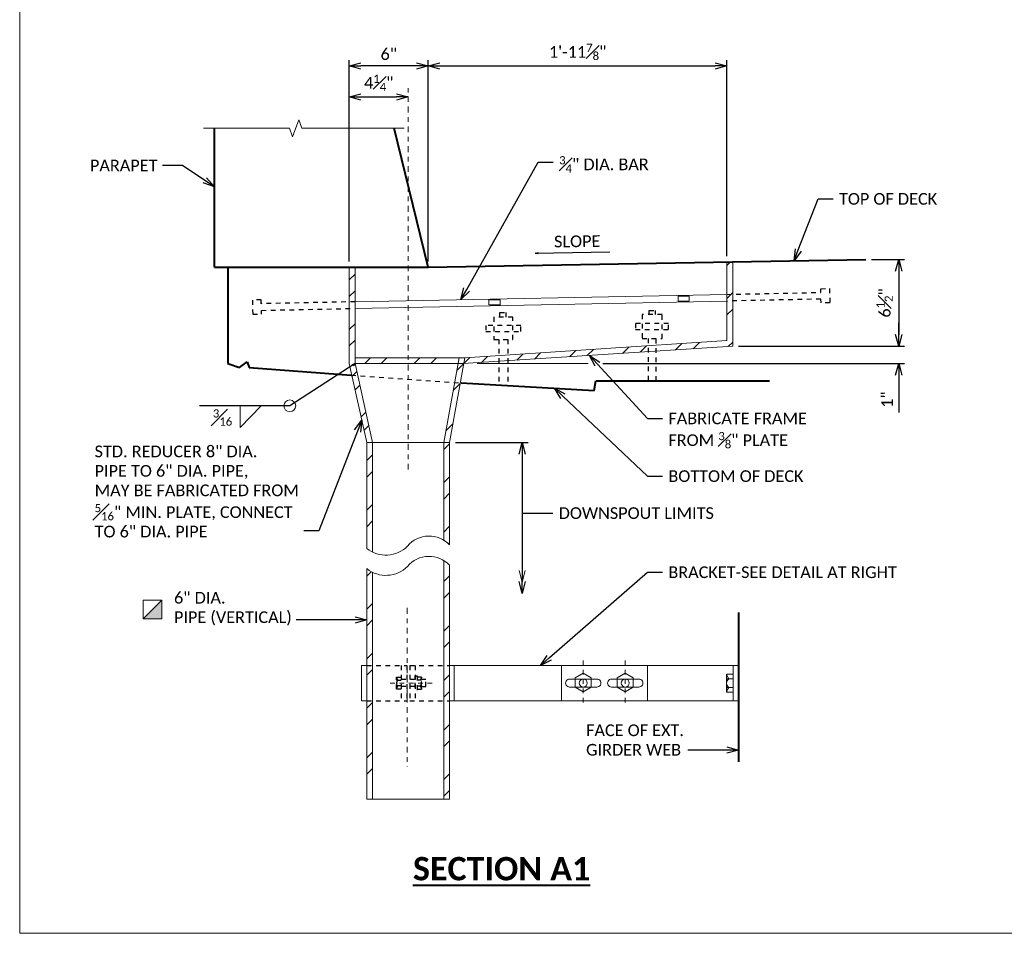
# Model space of a CAD drawing. Extents: x 12298 to 12598, y 12585 to 12752.
# Tile 1 of 6: x 12523 to 12545, y 12588 to 12607. Entities that reach past the tile are written whole.
import ezdxf
from ezdxf import colors
from ezdxf.entities.mleader import LeaderData, LeaderLine
from ezdxf.math import Vec2, Vec3

# ---------------------------------------------------------------- set-up
doc = ezdxf.new("R2010")
doc.units = 0
doc.header["$MEASUREMENT"] = 0
doc.linetypes.add('Wisdot2', pattern=[0.125, 0.0625, -0.0625])
doc.linetypes.add('Wisdot4', pattern=[0.28125, 0.125, -0.0625, 0.03125, -0.0625])
for name, color, linetype, lineweight in [('B_ANNO_BREAK', 7, 'Continuous', 18), ('B_ANNO_DIM', 7, 'Continuous', 18), ('B_ANNO_SYMB', 7, 'Continuous', 18), ('B_ANNO_TEXT', 7, 'Continuous', 18), ('B_ANNO_TEXT_TITLE', 7, 'Continuous', 40), ('B_CNTR', 1, 'Wisdot4', 18), ('B_CONC_DECK', 1, 'Continuous', 40), ('B_CONC_GIRD', 50, 'Continuous', 40), ('B_CONC_PPT', 12, 'Continuous', 40), ('B_DETAIL_HIDDEN', 7, 'Wisdot2', 25), ('B_STEEL', 92, 'Continuous', 18), ('B_STEEL_BOLT', 3, 'Continuous', 18)]:
    doc.layers.add(name, color=color, linetype=linetype, lineweight=lineweight)
doc.layers.add('B_ANNO_NOPLOT', color=47, linetype='Continuous', lineweight=18, plot=False)
doc.styles.add('Annotative', font='calibri.ttf', dxfattribs={"height": 0.0625})
doc.styles.get("Standard").update_dxf_attribs({"font": 'calibri.ttf'})
doc.styles.add('Title', font='calibrib.ttf', dxfattribs={"height": 0.125})
doc.dimstyles.new('Annotative', dxfattribs={"dimscale": 0, "dimtxt": 0.0625, "dimasz": 0.0625, "dimexe": 0.03125, "dimexo": 0.03125, "dimgap": 0.03125, "dimtad": 1, "dimdec": 3, "dimzin": 3, "dimdsep": 46, "dimlunit": 4, "dimtxsty": 'Standard', "dimblk": 'OPEN30', "dimcen": 0.03125, "dimaunit": 1, "dimadec": 0, "dimazin": 3, "dimtfac": 0.75, "dimtdec": 3, "dimtofl": 0, "dimtmove": 0, "dimatfit": 3, "dimldrblk": 'OPEN30', "dimfxl": 1, "dimtfill": 1, "dimfrac": 1, "dimtolj": 1, "dimtzin": 0, "dimarcsym": 0})

# ---------------------------------------------------------------- blocks, each defined once
blk = doc.blocks.new('NUT')
at = {"layer": 'B_STEEL_BOLT'}
for p, q in [((-0.172, 0.11), (0, 0.209)), ((-0.172, -0.089), (-0.172, 0.11)), ((0, 0.209), (0.172, 0.109)), ((0.172, 0.109), (0.172, -0.089)), ((0, -0.189), (-0.172, -0.089)), ((0.172, -0.089), (0, -0.189))]:
    blk.add_line(p, q, dxfattribs=at)
blk = doc.blocks.new('REBAR STUD')
at = {"layer": 'B_DETAIL_HIDDEN', "ltscale": 0.5}
for p, q in [((0, 0), (0, -2.01)), ((0.143, -2.01), (0.143, 0)), ((0, -2.01), (-0.081, -2.01)), ((-0.081, -2.01), (-0.081, -2.198)), ((0.224, -2.01), (0.143, -2.01)), ((0.224, -2.198), (0.224, -2.01)), ((-0.081, -2.198), (0.224, -2.198))]:
    blk.add_line(p, q, dxfattribs=at)
blk = doc.blocks.new('_Open30')
at = {"color": 0, "linetype": 'ByBlock', "lineweight": -2}
for p, q in [((-1, 0.268), (0, 0)), ((0, 0), (-1, -0.268)), ((0, 0), (-1, 0))]:
    blk.add_line(p, q, dxfattribs=at)
blk = doc.blocks.new('*D22')
at = {"layer": 'B_ANNO_DIM', "color": 0, "lineweight": -2, "transparency": 16777216}
for p, q in [((12532.464, 12606.105), (12538.362, 12606.105)), ((12538.612, 12602.031), (12538.612, 12606.23))]:
    blk.add_line(p, q, dxfattribs=at)
at = {"layer": 'Defpoints', "color": 0, "transparency": 16777216}
for p in [(12532.214, 12606.105), (12538.612, 12606.105), (12538.612, 12601.906)]:
    blk.add_point(p, dxfattribs=at)
at = {"layer": 'B_ANNO_DIM', "color": 0, "lineweight": -2, "transparency": 16777216, "xscale": 0.25, "yscale": 0.25, "zscale": 0.25, "rotation": 180}
blk.add_blockref('_Open30', (12532.214, 12606.105), dxfattribs=at)
at = {"layer": 'B_ANNO_DIM', "color": 0, "lineweight": -2, "transparency": 16777216, "xscale": 0.25, "yscale": 0.25, "zscale": 0.25}
blk.add_blockref('_Open30', (12538.612, 12606.105), dxfattribs=at)
at = {"layer": 'B_ANNO_DIM', "color": 0, "transparency": 16777216, "insert": (12535.413, 12606.407), "char_height": 0.25, "attachment_point": 5, "bg_fill": 3, "box_fill_scale": 1.25, "bg_fill_color": 256, "bg_fill_true_color": 13158600, "bg_fill_transparency": 0}
blk.add_mtext('\\A1;1\'-11{\\H0.7x;\\S7#8;}"', dxfattribs=at)
blk = doc.blocks.new('*D23')
at = {"layer": 'B_ANNO_DIM', "color": 0, "lineweight": -2, "transparency": 16777216}
for p, q in [((12530.522, 12601.918), (12530.522, 12606.23)), ((12531.964, 12606.105), (12530.772, 12606.105)), ((12532.214, 12601.918), (12532.214, 12606.23))]:
    blk.add_line(p, q, dxfattribs=at)
at = {"layer": 'Defpoints', "color": 0, "transparency": 16777216}
for p in [(12530.522, 12606.105), (12530.522, 12601.793), (12532.214, 12601.793)]:
    blk.add_point(p, dxfattribs=at)
at = {"layer": 'B_ANNO_DIM', "color": 0, "lineweight": -2, "transparency": 16777216, "xscale": 0.25, "yscale": 0.25, "zscale": 0.25, "rotation": 180}
blk.add_blockref('_Open30', (12530.522, 12606.105), dxfattribs=at)
at = {"layer": 'B_ANNO_DIM', "color": 0, "lineweight": -2, "transparency": 16777216, "xscale": 0.25, "yscale": 0.25, "zscale": 0.25}
blk.add_blockref('_Open30', (12532.214, 12606.105), dxfattribs=at)
at = {"layer": 'B_ANNO_DIM', "color": 0, "transparency": 16777216, "insert": (12531.368, 12606.358), "char_height": 0.25, "attachment_point": 5, "bg_fill": 3, "box_fill_scale": 1.25, "bg_fill_color": 256, "bg_fill_true_color": 13158600, "bg_fill_transparency": 0}
blk.add_mtext('\\A1;6"', dxfattribs=at)
blk = doc.blocks.new('*D24')
at = {"layer": 'B_ANNO_DIM', "color": 0, "lineweight": -2, "transparency": 16777216}
blk.add_line((12530.772, 12605.443), (12531.532, 12605.443), dxfattribs=at)
at = {"layer": 'B_ANNO_DIM', "color": 0, "lineweight": -2, "transparency": 16777216, "xscale": 0.25, "yscale": 0.25, "zscale": 0.25, "rotation": 180}
blk.add_blockref('_Open30', (12530.522, 12605.443), dxfattribs=at)
at = {"layer": 'B_ANNO_DIM', "color": 0, "lineweight": -2, "transparency": 16777216, "xscale": 0.25, "yscale": 0.25, "zscale": 0.25}
blk.add_blockref('_Open30', (12531.782, 12605.443), dxfattribs=at)
at = {"layer": 'B_ANNO_DIM', "color": 0, "transparency": 16777216, "insert": (12531.152, 12605.744), "char_height": 0.25, "attachment_point": 5, "bg_fill": 3, "box_fill_scale": 1.25, "bg_fill_color": 256, "bg_fill_true_color": 13158600, "bg_fill_transparency": 0}
blk.add_mtext('\\A1;4{\\H0.7x;\\S1#4;}"', dxfattribs=at)
at = {"layer": 'Defpoints', "color": 0, "transparency": 16777216}
for p in [(12530.522, 12605.443), (12531.782, 12605.443), (12531.782, 12605.443)]:
    blk.add_point(p, dxfattribs=at)
blk = doc.blocks.new('*D25')
at = {"layer": 'B_ANNO_DIM', "color": 0, "lineweight": -2, "transparency": 16777216}
for p, q in [((12541.708, 12601.959), (12542.417, 12601.959)), ((12542.292, 12601.709), (12542.292, 12600.351)), ((12538.86, 12600.101), (12542.417, 12600.101))]:
    blk.add_line(p, q, dxfattribs=at)
at = {"layer": 'Defpoints', "color": 0, "transparency": 16777216}
for p in [(12541.583, 12601.959), (12538.735, 12600.101), (12542.292, 12600.101)]:
    blk.add_point(p, dxfattribs=at)
at = {"layer": 'B_ANNO_DIM', "color": 0, "lineweight": -2, "transparency": 16777216, "xscale": 0.25, "yscale": 0.25, "zscale": 0.25}
for p, rotation in [((12542.292, 12601.959), 90), ((12542.292, 12600.101), 270)]:
    blk.add_blockref('_Open30', p, dxfattribs=dict(at, rotation=rotation))
at = {"layer": 'B_ANNO_DIM', "color": 0, "transparency": 16777216, "insert": (12541.989, 12601.03), "char_height": 0.25, "attachment_point": 5, "rotation": 90, "bg_fill": 3, "box_fill_scale": 1.25, "bg_fill_color": 256, "bg_fill_true_color": 13158600, "bg_fill_transparency": 0}
blk.add_mtext('\\A1;6{\\H0.7x;\\S1#2;}"', dxfattribs=at)
blk = doc.blocks.new('*D38')
at = {"layer": 'B_ANNO_DIM', "color": 0, "lineweight": -2, "transparency": 16777216}
for p, q in [((12542.292, 12600.351), (12542.292, 12600.601)), ((12535.953, 12599.731), (12542.417, 12599.731)), ((12542.292, 12599.481), (12542.292, 12598.686))]:
    blk.add_line(p, q, dxfattribs=at)
at = {"layer": 'Defpoints', "color": 0, "transparency": 16777216}
for p in [(12542.292, 12600.101), (12535.828, 12599.731), (12542.292, 12599.731)]:
    blk.add_point(p, dxfattribs=at)
at = {"layer": 'B_ANNO_DIM', "color": 0, "lineweight": -2, "transparency": 16777216, "xscale": 0.25, "yscale": 0.25, "zscale": 0.25}
for p, rotation in [((12542.292, 12600.101), 270), ((12542.292, 12599.731), 90)]:
    blk.add_blockref('_Open30', p, dxfattribs=dict(at, rotation=rotation))
at = {"layer": 'B_ANNO_DIM', "color": 0, "transparency": 16777216, "insert": (12542.042, 12598.959), "char_height": 0.25, "attachment_point": 5, "rotation": 90, "bg_fill": 3, "box_fill_scale": 1.25, "bg_fill_color": 256, "bg_fill_true_color": 13158600, "bg_fill_transparency": 0}
blk.add_mtext('\\A1;1"', dxfattribs=at)
blk = doc.blocks.new('*D39')
at = {"layer": 'B_ANNO_DIM', "color": 0, "lineweight": -2, "transparency": 16777216}
for p, q in [((12532.795, 12598.039), (12534.35, 12598.039)), ((12534.225, 12597.789), (12534.225, 12595.06))]:
    blk.add_line(p, q, dxfattribs=at)
at = {"layer": 'Defpoints', "color": 0, "transparency": 16777216}
for p in [(12532.67, 12598.039), (12534.225, 12594.81), (12534.225, 12594.81)]:
    blk.add_point(p, dxfattribs=at)
at = {"layer": 'B_ANNO_DIM', "color": 0, "lineweight": -2, "transparency": 16777216, "xscale": 0.25, "yscale": 0.25, "zscale": 0.25}
for p, rotation in [((12534.225, 12598.039), 90), ((12534.225, 12594.81), 270)]:
    blk.add_blockref('_Open30', p, dxfattribs=dict(at, rotation=rotation))
blk = doc.blocks.new('_None')
blk = doc.blocks.new('AnonymousCell')
at = {"layer": 'B_ANNO_SYMB'}
h = blk.add_hatch(dxfattribs=at)
h.set_pattern_fill('USER', color=256, scale=5.472e-05, angle=45, style=0, pattern_type=0)
h.set_pattern_definition([(45, (0.07857134, -0.113914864), (-3.8692883e-05, 3.8692883e-05), [])])
h.paths.add_polyline_path([(-0.199, -0.199), (0.199, -0.199), (0.199, 0.199)])
blk.add_hatch(color=256, dxfattribs=at).paths.add_polyline_path([(-0.199, -0.199), (0.199, -0.199), (0.199, 0.199)])
at = {"layer": 'B_ANNO_SYMB', "flags": 128}
for points in [[(-0.199, -0.199), (0.199, -0.199), (0.199, 0.199), (-0.199, -0.199)], [(-0.199, -0.199), (0.199, -0.199), (0.199, 0.199), (-0.199, 0.199), (-0.199, -0.199)], [(-0.199, -0.199), (0.199, -0.199), (0.199, 0.199), (-0.199, -0.199)]]:
    blk.add_lwpolyline(points, dxfattribs=at)
blk = doc.blocks.new('INS_DRAINH_BASE')
at = {"layer": 'B_STEEL'}
h = blk.add_hatch(dxfattribs=at)
h.set_pattern_fill('ANSI32', color=256, scale=2)
h.set_pattern_definition([(45, (-12521.5935, -12587.418), (-0.530330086, 0.530330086), []), (45, (-12521.23994, -12587.418), (-0.530330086, 0.530330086), [])])
h.paths.add_polyline_path([(7.1849, 14.264), (7.0609, 14.264), (7.0609, 13.5233), (7.1849, 13.5258)])
h.paths.add_polyline_path([(7.1849, 13.5258), (7.0609, 13.5233), (7.0609, 13.3803), (7.1849, 13.3828)])
h.paths.add_polyline_path([(7.1849, 13.3828), (7.0609, 13.3803), (7.0609, 12.202), (7.0713, 12.1544), (7.1849, 12.2038)])
h.paths.add_polyline_path([(7.1853, 12.2001), (7.0887, 12.0754), (7.1154, 11.9541), (7.2412, 11.9453)])
h.paths.add_polyline_path([(7.2412, 11.9453), (7.1154, 11.9541), (7.4329, 10.51), (7.5559, 10.51)])
edge = h.paths.add_edge_path()
edge.add_line((7.5559, 10.51), (7.4329, 10.51))
edge.add_line((7.4329, 10.51), (7.4329, 8.2442))
edge.add_arc((7.8433, 8.7579), 0.6575, 231.37599, 244.07868)
edge.add_line((7.5559, 8.1666), (7.5559, 10.51))
h.paths.add_polyline_path([(7.5559, 4.4242), (7.4329, 4.4242), (7.4329, 2.873), (7.5559, 2.873)])
h.paths.add_polyline_path([(7.5559, 5.1817), (7.4329, 5.1817), (7.4329, 4.4242), (7.5559, 4.4242)])
edge = h.paths.add_edge_path()
edge.add_arc((7.8433, 8.3235), 0.6575, 231.37599, 244.07868, ccw=False)
edge.add_line((7.4329, 7.8098), (7.4329, 5.1817))
edge.add_line((7.4329, 5.1817), (7.5559, 5.1817))
edge.add_line((7.5559, 5.1817), (7.5559, 7.7321))
h.paths.add_polyline_path([(9.2089, 4.4242), (9.0859, 4.4242), (9.0859, 2.873), (9.2089, 2.873)])
h.paths.add_polyline_path([(9.2085, 5.1817), (9.0859, 5.1817), (9.0859, 4.4242), (9.2085, 4.4242)])
edge = h.paths.add_edge_path()
edge.add_arc((8.7692, 7.4729), 0.6009, 42.97365, 58.19869)
edge.add_line((9.0859, 7.9836), (9.0859, 5.1817))
edge.add_line((9.0859, 5.1817), (9.2089, 5.1817))
edge.add_line((9.2089, 5.1817), (9.2089, 7.8825))
edge = h.paths.add_edge_path()
edge.add_line((9.2089, 10.51), (9.0859, 10.51))
edge.add_line((9.0859, 10.51), (9.0859, 8.418))
edge.add_arc((8.7692, 7.9073), 0.6009, 42.97365, 58.19869, ccw=False)
edge.add_line((9.2089, 8.3169), (9.2089, 10.51))
h.paths.add_polyline_path([(9.4396, 11.7901), (9.3182, 11.7987), (9.0859, 10.51), (9.2089, 10.51)])
h.paths.add_polyline_path([(9.5141, 12.2032), (9.4959, 12.202), (9.3909, 12.202), (9.3182, 11.7987), (9.4396, 11.7901)])
h.paths.add_polyline_path([(8.3209, 12.324), (7.1849, 12.324), (7.1849, 12.2038), (7.1899, 12.206), (7.1868, 12.202), (8.3209, 12.202)])
h.paths.add_polyline_path([(9.4129, 12.324), (8.3209, 12.324), (8.3209, 12.202), (9.3909, 12.202)])
h.paths.add_polyline_path([(9.5359, 12.324), (9.4129, 12.324), (9.3909, 12.202), (9.4959, 12.202), (9.5141, 12.2032)])
h.paths.add_polyline_path([(10.2629, 12.2511), (10.2629, 12.3722), (9.5359, 12.324), (9.5141, 12.2032)])
h.paths.add_polyline_path([(10.4539, 12.3848), (10.2629, 12.3722), (10.2629, 12.2511), (10.4539, 12.2634)])
h.paths.add_polyline_path([(13.4599, 12.4559), (13.4599, 12.584), (10.4539, 12.3848), (10.4539, 12.2634)])
h.paths.add_polyline_path([(13.6319, 12.5954), (13.4599, 12.584), (13.4599, 12.4559), (13.6319, 12.4669)])
h.paths.add_polyline_path([(15.2739, 12.572), (15.2739, 13.545), (15.1509, 13.5425), (15.1509, 12.696), (13.6319, 12.5954), (13.6319, 12.4669)])
h.paths.add_polyline_path([(15.2739, 13.688), (15.1509, 13.6855), (15.1509, 13.5425), (15.2739, 13.545)])
h.paths.add_polyline_path([(15.2739, 14.3796), (15.1509, 14.3774), (15.1509, 13.6855), (15.2739, 13.688)])
at = {"layer": 'B_ANNO_BREAK', "linetype": 'Continuous', "flags": 128}
blk.add_lwpolyline([(3.9387, 17.2414), (5.7781, 17.2414), (5.8447, 17.0584), (5.9779, 17.4244), (6.0445, 17.2414), (8.2391, 17.2417)], dxfattribs=at)
at = {"layer": 'B_ANNO_DIM'}
for p, q in [((9.7993, 12.2032), (12.1796, 12.2032)), ((4.721, 10.8347), (5.1734, 11.2969)), ((4.721, 11.2969), (4.721, 10.8347))]:
    blk.add_line(p, q, dxfattribs=at)
blk.add_circle((5.7862, 11.2969), 0.126, dxfattribs=at)
at = {"layer": 'B_ANNO_NOPLOT', "flags": 128}
blk.add_lwpolyline([(0, 0), (0, 42), (53.9879, 42), (53.9879, 39.8092), (63, 39.8092), (63, 6.7499), (52.7618, 6.7499), (52.7618, 0)], close=True, dxfattribs=at)
at = {"layer": 'B_CNTR'}
for p, q in [((8.3209, 9.931), (8.3209, 18.1045)), ((8.2989, 6.9702), (8.2989, 3.5667))]:
    blk.add_line(p, q, dxfattribs=at)
at = {"layer": 'B_CNTR', "ltscale": 0.5}
for p, q in [((12.0726, 5.8448), (12.0726, 4.8751)), ((12.9714, 5.8448), (12.9714, 4.8751)), ((8.8383, 5.3599), (7.9323, 5.3599))]:
    blk.add_line(p, q, dxfattribs=at)
at = {"layer": 'B_CONC_DECK'}
for p, q in [((8.7529, 14.264), (18.1219, 14.43)), ((4.4599, 14.264), (4.4599, 12.202)), ((4.7089, 12.119), (4.8739, 12.242)), ((4.8739, 12.242), (4.9169, 12.119)), ((4.4599, 12.202), (4.7089, 12.119)), ((4.9169, 12.119), (7.1029, 11.955)), ((12.3039, 11.625), (12.3439, 11.83)), ((12.3439, 11.83), (16.0579, 11.83)), ((9.4549, 11.789), (12.3039, 11.625))]:
    blk.add_line(p, q, dxfattribs=at)
at = {"layer": 'B_CONC_GIRD'}
blk.add_line((15.3989, 6.8686), (15.3989, 3.6691), dxfattribs=at)
at = {"layer": 'B_CONC_PPT'}
for p, q in [((4.1729, 14.264), (4.1729, 17.2414)), ((8.7529, 14.264), (8.0182, 17.2414)), ((4.1729, 14.264), (8.7529, 14.264))]:
    blk.add_line(p, q, dxfattribs=at)
at = {"layer": 'B_DETAIL_HIDDEN', "ltscale": 0.5}
for p, q in [((10.2839, 13.193), (10.2839, 13.299)), ((10.2839, 13.299), (10.4139, 13.299)), ((10.4139, 13.299), (10.4139, 13.193)), ((13.4809, 13.257), (13.4809, 13.342)), ((13.4809, 13.342), (13.6109, 13.342)), ((13.6109, 13.342), (13.6109, 13.257)), ((10.5619, 13.193), (10.1549, 13.193)), ((10.1549, 13.193), (10.1549, 12.72)), ((10.5619, 12.72), (10.5619, 13.193)), ((13.3319, 13.257), (13.3319, 12.742)), ((13.7589, 13.257), (13.3319, 13.257)), ((13.7589, 12.742), (13.7589, 13.257)), ((10.7349, 13.02), (9.9839, 13.02)), ((9.9839, 13.02), (9.9839, 12.893)), ((9.9839, 12.893), (10.7349, 12.893)), ((10.7349, 12.893), (10.7349, 13.02)), ((13.8994, 13.063), (13.1914, 13.063)), ((13.1914, 13.063), (13.1914, 12.933)), ((13.1914, 12.933), (13.8994, 12.933)), ((13.8994, 12.933), (13.8994, 13.063)), ((10.1549, 12.72), (10.5619, 12.72)), ((10.2629, 12.72), (10.2629, 11.7425)), ((10.4539, 12.72), (10.4539, 11.7315)), ((13.3319, 12.742), (13.7589, 12.742)), ((13.4599, 12.742), (13.4599, 11.83)), ((13.6319, 11.83), (13.6319, 12.742))]:
    blk.add_line(p, q, dxfattribs=at)
at = {"layer": 'B_DETAIL_HIDDEN'}
for p, q in [((7.1029, 11.955), (9.4549, 11.789)), ((7.4325, 5.7387), (8.291, 5.7387)), ((8.1689, 5.7387), (8.1689, 4.9812)), ((8.291, 5.7387), (8.291, 4.9812)), ((8.3583, 5.7387), (8.3583, 4.9812)), ((8.3583, 5.7387), (9.2085, 5.7387)), ((8.472, 5.7387), (8.472, 4.9812)), ((8.0738, 5.486), (8.1689, 5.486)), ((8.0738, 5.2321), (8.0738, 5.486)), ((8.6086, 5.486), (8.5135, 5.486)), ((8.6086, 5.2321), (8.6086, 5.486)), ((8.0738, 5.4205), (8.1689, 5.4205)), ((8.1689, 5.2975), (8.0738, 5.2975)), ((8.472, 5.4357), (8.1689, 5.4357)), ((8.472, 5.2842), (8.1689, 5.2842)), ((8.6086, 5.4205), (8.5135, 5.4205)), ((8.5135, 5.2975), (8.6086, 5.2975)), ((8.6998, 5.4357), (8.6098, 5.4357)), ((8.6098, 5.2842), (8.6998, 5.2842)), ((8.6998, 5.2842), (8.6998, 5.4357)), ((8.1689, 5.2321), (8.0738, 5.2321)), ((8.5135, 5.2321), (8.6086, 5.2321)), ((7.4325, 4.9812), (8.291, 4.9812)), ((8.3583, 4.9812), (9.2085, 4.9812))]:
    blk.add_line(p, q, dxfattribs=at)
at = {"layer": 'B_DETAIL_HIDDEN', "flags": 128}
blk.add_lwpolyline([(8.5135, 5.5109), (8.5135, 5.2093), (8.472, 5.2093), (8.472, 5.5109), (8.5135, 5.5109)], dxfattribs=at)
at = {"layer": 'B_DETAIL_HIDDEN'}
for centre, start, end in [((8.1496, 5.359), 126.0804, 233.9196), ((8.5325, 5.359), 306.0804, 53.9196)]:
    blk.add_arc(centre, 0.0759, start, end, dxfattribs=at)
at = {"layer": 'B_DETAIL_HIDDEN', "extrusion": (0, 0, -1)}
for centre, major_axis, start_param, end_param in [((8.2789, 5.5591), (0, -0.2339), 0.9360337, 1.2523275), ((8.4032, 5.5591), (0, -0.2339), 5.0308578, 5.3471517), ((8.2789, 5.159), (0, 0.2339), 5.0308578, 5.3471517), ((8.4032, 5.159), (0, 0.2339), 0.9360337, 1.2523275)]:
    blk.add_ellipse(centre, major_axis=major_axis, ratio=0.924121, start_param=start_param, end_param=end_param, dxfattribs=at)
at = {"layer": 'B_STEEL'}
for p, q in [((15.1509, 14.39), (15.1509, 12.696)), ((15.2739, 12.572), (15.2739, 14.39)), ((7.0609, 14.264), (7.0609, 12.202)), ((7.1849, 14.264), (7.1849, 12.202)), ((7.1849, 13.5258), (15.1509, 13.6855)), ((7.1877, 13.3828), (15.1537, 13.5426)), ((15.1509, 12.696), (9.5359, 12.324)), ((9.4959, 12.202), (15.2739, 12.572)), ((9.5359, 12.324), (7.1849, 12.324)), ((9.0859, 10.51), (9.4129, 12.324)), ((9.2089, 10.51), (9.5359, 12.324)), ((7.0609, 12.202), (7.4329, 10.51)), ((7.1849, 12.202), (7.5559, 10.51)), ((7.1849, 12.202), (9.4959, 12.202)), ((7.4329, 10.51), (7.4329, 8.2442)), ((7.4329, 10.51), (9.2089, 10.51)), ((7.5559, 10.51), (7.5559, 8.1666)), ((9.0859, 10.51), (9.0859, 8.418)), ((9.2089, 8.3169), (9.2089, 10.51)), ((7.4329, 7.8098), (7.4329, 2.873)), ((9.0859, 7.9836), (9.0859, 2.873)), ((9.2089, 2.873), (9.2089, 7.8825)), ((7.5559, 7.7321), (7.5559, 2.873)), ((7.3188, 5.7387), (7.3188, 4.9812)), ((7.4325, 5.7387), (7.3188, 5.7387)), ((7.4325, 5.7387), (7.4325, 4.9812)), ((9.2085, 5.7387), (9.2085, 4.9812)), ((15.3989, 5.7387), (9.2085, 5.7387)), ((9.306, 5.7387), (9.306, 4.9812)), ((11.609, 4.9812), (11.609, 5.7387)), ((13.4459, 4.9812), (13.4459, 5.7387)), ((15.2848, 5.7387), (15.2848, 4.9812)), ((7.4325, 4.9812), (7.3188, 4.9812)), ((15.3989, 4.9812), (9.2085, 4.9812)), ((7.4329, 2.873), (9.2089, 2.873))]:
    blk.add_line(p, q, dxfattribs=at)
at = {"layer": 'B_STEEL', "flags": 128}
for points in [[(10.2897, 13.461), (10.2897, 13.566), (10.0517, 13.566), (10.0517, 13.461)], [(14.3409, 13.5423), (14.3409, 13.6473), (14.1029, 13.6473), (14.1029, 13.5423)]]:
    blk.add_lwpolyline(points, close=True, dxfattribs=at)
at = {"layer": 'B_STEEL'}
for centre, radius, start, end in [((8.7692, 7.9073), 0.6009, 42.97365, 139.94021), ((7.8433, 8.7579), 0.6575, 231.37599, 315.13294), ((8.7692, 7.4729), 0.6009, 42.97365, 139.94021), ((7.8433, 8.3235), 0.6575, 231.37599, 315.13294)]:
    blk.add_arc(centre, radius, start, end, dxfattribs=at)
at = {"layer": 'B_STEEL_BOLT'}
for p, q in [((15.1424, 5.1678), (15.1424, 5.549)), ((15.1424, 5.549), (15.2848, 5.549)), ((12.3659, 5.4451), (11.7787, 5.4451)), ((12.3659, 5.2748), (11.7787, 5.2748)), ((13.2647, 5.4451), (12.6774, 5.4451)), ((13.2647, 5.2748), (12.6774, 5.2748)), ((15.1424, 5.4509), (15.2848, 5.4509)), ((15.2848, 5.266), (15.1424, 5.266)), ((15.2848, 5.1678), (15.1424, 5.1678))]:
    blk.add_line(p, q, dxfattribs=at)
for centre in [(12.0726, 5.3599), (12.9714, 5.3599)]:
    blk.add_circle(centre, 0.0852, dxfattribs=at)
for centre, radius, start, end in [((11.7787, 5.3599), 0.0852, 87.58402, 272.41598), ((12.3659, 5.3599), 0.0852, 267.58402, 92.41598), ((12.6775, 5.3599), 0.0852, 87.58402, 272.41598), ((13.2647, 5.3599), 0.0852, 267.58402, 92.41598), ((15.256, 5.3584), 0.1139, 126.0804, 233.9196)]:
    blk.add_arc(centre, radius, start, end, dxfattribs=at)
at = {"layer": 'B_STEEL_BOLT', "extrusion": (0, 0, -1)}
for centre, major_axis, start_param, end_param in [((15.45, 5.6585), (0, -0.3508), 0.9360337, 1.2523275), ((15.45, 5.0584), (0, 0.3508), 5.0308578, 5.3471517)]:
    blk.add_ellipse(centre, major_axis=major_axis, ratio=0.924121, start_param=start_param, end_param=end_param, dxfattribs=at)
at = {"xscale": -1, "rotation": 91.14868139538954}
blk.add_blockref('REBAR STUD', (15.1509, 13.6855), dxfattribs=at)
at = {"rotation": 271.1486813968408}
blk.add_blockref('REBAR STUD', (7.1849, 13.5258), dxfattribs=at)
at = {"color": 7, "linetype": 'Continuous', "lineweight": 18}
blk.add_blockref('AnonymousCell', (2.8451, 6.9356), dxfattribs=at)
at = {"layer": 'B_ANNO_DIM', "xscale": 0.25, "yscale": 0.25, "zscale": 0.25, "rotation": 270}
blk.add_blockref('_Open30', (10.7636, 7.5201), dxfattribs=at)
at = {"layer": 'B_ANNO_DIM'}
for p in [(12.0726, 5.3599), (12.9714, 5.3599)]:
    blk.add_blockref('NUT', p, dxfattribs=at)
at = {"insert": (4.138, 11.2225), "char_height": 0.25, "width": 2.287211, "attachment_point": 1, "style": 'Annotative'}
blk.add_mtext('\\A1;{\\H0.7x;\\S3#16;}', dxfattribs=at)
at = {"layer": 'B_ANNO_TEXT', "style": 'Annotative'}
blk.add_attdef('S5BAR', (1.9447, 38.8531), '', height=0.25, dxfattribs=at)
at = {"layer": 'B_ANNO_TEXT_TITLE', "insert": (8.4238, 1.6343), "char_height": 0.5, "width": 10.811731, "attachment_point": 1, "style": 'Title'}
blk.add_mtext('{\\LSECTION A1}', dxfattribs=at)
at = {"layer": 'B_ANNO_DIM'}
dim = blk.add_linear_dim(base=(10.7636, 7.2818), p1=(9.2089, 10.51), p2=(10.7636, 7.2818), angle=90, text=' ', dimstyle='Annotative', dxfattribs=at)
dim.commit()
dim.dimension.update_dxf_attribs({"geometry": '*D39', "text_midpoint": (10.7636, 8.8959), "insert": (-12523.4611, -12587.5287)})
blk.add_leader([(7.1849, 12.202), (5.7862, 11.2969), (3.8493, 11.2969)], dimstyle='Annotative', override={"dimscale": 0, "dimgap": 0.03125, "dimtad": 0}, dxfattribs=at)
ml = blk.add_multileader_mtext('Standard', dxfattribs=at)
ml.set_content('PARAPET', color=256)
ml.set_leader_properties()
ml.set_arrow_properties(name='OPEN30')
ml.build(insert=Vec2(0, 0))
ml.multileader.update_dxf_attribs({"text_right_attachment_type": 3, "dogleg_length": 0.0625, "arrow_head_size": 0.25, "scale": 4})
ctx = ml.context
ctx.base_point, ctx.scale, ctx.char_height, ctx.arrow_head_size, ctx.landing_gap_size, ctx.plane_origin = Vec3(1.3808, 16.4448), 4, 0.25, 0.25, 0.125, Vec3(4.3222, 15.1342)
ctx.right_attachment = 3
notes = []
notes.append((ctx, [(0, (1, 1, 0), (3.3056, 16.4448), (-1, 0), 0.25, [(0, [(4.1729, 15.988), (3.4893, 16.4448), (3.3746, 16.4448)], 0, [])])]))
ctx.mtext.insert, ctx.mtext.flow_direction = Vec3(1.5058, 16.5703), 5
ml = blk.add_multileader_mtext('Standard', dxfattribs=at)
ml.set_content('\\A1;STD. REDUCER 8" DIA.\\PPIPE TO 6" DIA. PIPE,\\PMAY BE FABRICATED FROM\\P{\\H0.7x;\\S5#16;\\H1.42857x;" MIN. PLATE, CONNECT\\PTO 6" DIA. PIPE}', color=256)
ml.set_leader_properties()
ml.set_arrow_properties(name='OPEN30')
ml.build(insert=Vec2(0, 0))
ml.multileader.update_dxf_attribs({"text_right_attachment_type": 3, "dogleg_length": 0.0625, "arrow_head_size": 0.25, "scale": 4})
ctx = ml.context
ctx.base_point, ctx.scale, ctx.char_height, ctx.arrow_head_size, ctx.landing_gap_size, ctx.plane_origin = Vec3(1.4798, 10.3191), 4, 0.25, 0.25, 0.125, Vec3(7.3533, 7.3092)
ctx.right_attachment = 3
notes.append((ctx, [(0, (1, 1, 0), (6.3367, 8.6198), (-1, 0), 0.25, [(0, [(7.3275, 10.9892), (6.4057, 8.6198), (6.4057, 8.6198)], 0, [])])]))
ctx.mtext.insert, ctx.mtext.flow_direction = Vec3(1.6048, 10.4459), 5
ml = blk.add_multileader_mtext('Standard', dxfattribs=at)
ml.set_content('DOWNSPOUT LIMITS', color=256, style='Annotative')
ml.set_leader_properties()
ml.set_arrow_properties(name='NONE')
ml.build(insert=Vec2(0, 0))
ml.multileader.update_dxf_attribs({"text_right_attachment_type": 3, "dogleg_length": 0.0625, "arrow_head_size": 0.25, "scale": 4})
ctx = ml.context
ctx.base_point, ctx.scale, ctx.char_height, ctx.arrow_head_size, ctx.landing_gap_size, ctx.plane_origin = Vec3(11.4204, 8.9981), 4, 0.25, 0.25, 0.125, Vec3(8.8134, 8.9981)
ctx.right_attachment = 3
notes.append((ctx, [(0, (1, 1, 0), (11.1704, 8.9981), (1, 0), 0.25, [(0, [(10.7636, 8.9981)], 0, [])])]))
ctx.mtext.insert, ctx.mtext.flow_direction = Vec3(11.5454, 9.1249), 5
ml = blk.add_multileader_mtext('Standard', dxfattribs=at)
ml.set_content('BRACKET-SEE DETAIL AT RIGHT', color=256)
ml.set_leader_properties()
ml.set_arrow_properties(name='OPEN30')
ml.build(insert=Vec2(0, 0))
ml.multileader.update_dxf_attribs({"text_right_attachment_type": 3, "dogleg_length": 0.0625, "arrow_head_size": 0.25, "scale": 4})
ctx = ml.context
ctx.base_point, ctx.scale, ctx.char_height, ctx.arrow_head_size, ctx.landing_gap_size, ctx.plane_origin = Vec3(13.7701, 7.7314), 4, 0.25, 0.25, 0.125, Vec3(12.7405, 6.4528)
ctx.right_attachment = 3
notes.append((ctx, [(0, (1, 1, 0), (13.5201, 7.7314), (1, 0), 0.25, [(0, [(11.1533, 5.7387), (13.4455, 7.7314), (13.4812, 7.7314)], 0, [])])]))
ctx.mtext.insert, ctx.mtext.flow_direction = Vec3(13.8951, 7.8583), 5
ml = blk.add_multileader_mtext('Standard', dxfattribs=at)
ml.set_content('6" DIA. \\PPIPE (VERTICAL)', color=256)
ml.set_leader_properties()
ml.set_arrow_properties(name='OPEN30')
ml.build(insert=Vec2(0, 0))
ml.multileader.update_dxf_attribs({"text_right_attachment_type": 3, "dogleg_length": 0.0625, "arrow_head_size": 0.25, "scale": 4})
ctx = ml.context
ctx.base_point, ctx.scale, ctx.char_height, ctx.arrow_head_size, ctx.landing_gap_size, ctx.plane_origin = Vec3(3.1807, 7.1538), 4, 0.25, 0.25, 0.125, Vec3(7.189, 5.4013)
ctx.right_attachment = 3
notes.append((ctx, [(0, (1, 1, 0), (6.1724, 6.7119), (-1, 0), 0.25, [(0, [(7.4329, 6.7119), (6.3561, 6.7119), (6.2415, 6.7119)], 0, [])])]))
ctx.mtext.insert, ctx.mtext.flow_direction = Vec3(3.3057, 7.312), 5
ml = blk.add_multileader_mtext('Standard', dxfattribs=at)
ml.set_content('FACE OF EXT.\\PGIRDER WEB', color=256)
ml.set_leader_properties()
ml.set_arrow_properties(name='OPEN30')
ml.build(insert=Vec2(0, 0))
ml.multileader.update_dxf_attribs({"text_right_attachment_type": 3, "dogleg_length": 0.0625, "arrow_head_size": 0.25, "scale": 4})
ctx = ml.context
ctx.base_point, ctx.scale, ctx.char_height, ctx.arrow_head_size, ctx.landing_gap_size, ctx.plane_origin = Vec3(12.0074, 4.346), 4, 0.25, 0.25, 0.125, Vec3(15.5809, 2.6139)
ctx.right_attachment = 3
notes.append((ctx, [(0, (1, 1, 0), (14.5643, 3.9245), (-1, 0), 0.25, [(0, [(15.3989, 3.9245), (14.748, 3.9245), (14.6333, 3.9245)], 0, [])])]))
ctx.mtext.insert, ctx.mtext.flow_direction = Vec3(12.1324, 4.4727), 5
for ctx, leaders in notes:
    for number, flags, end, landing, length, lines in leaders:
        leader = LeaderData()
        leader.index, (leader.has_last_leader_line, leader.has_dogleg_vector, leader.attachment_direction) = number, flags
        leader.last_leader_point, leader.dogleg_vector, leader.dogleg_length = Vec3(end), Vec3(landing), length
        for number, points, colour, breaks in lines:
            line = LeaderLine()
            line.index, line.vertices, line.color, line.breaks = number, Vec3.list(points), colors.encode_raw_color(colour), breaks
            leader.lines.append(line)
        ctx.leaders.append(leader)
dim = blk.add_linear_dim(base=(15.1509, 18.5764), p1=(8.7529, 18.5764), p2=(15.1509, 14.3774), text='1\'-11{\\H0.7x;\\S7#8;}"', dimstyle='Annotative', dxfattribs=at)
dim.commit()
dim.dimension.update_dxf_attribs({"geometry": '*D22', "text_midpoint": (11.9519, 18.8785), "insert": (-12523.4611, -12587.5287)})
dim = blk.add_linear_dim(base=(18.8309, 12.572), p1=(18.1219, 14.43), p2=(15.2739, 12.572), angle=90, text='6{\\H0.7x;\\S1#2;}"', dimstyle='Annotative', dxfattribs=at)
dim.commit()
dim.dimension.update_dxf_attribs({"geometry": '*D25', "text_midpoint": (18.528, 13.501), "insert": (-12523.4611, -12587.5287)})
at = {"insert": (11.4452, 14.9398), "char_height": 0.25, "width": 2.287211, "attachment_point": 1, "rotation": 0.78483, "style": 'Annotative'}
blk.add_mtext('SLOPE', dxfattribs=at)
at = {"layer": 'B_ANNO_DIM'}
dim = blk.add_linear_dim(base=(7.0609, 18.5764), p1=(8.7529, 14.264), p2=(7.0609, 14.264), text='6"', dimstyle='Annotative', dxfattribs=at)
dim.commit()
dim.dimension.update_dxf_attribs({"geometry": '*D23', "text_midpoint": (7.9069, 18.8294), "insert": (-12523.4611, -12587.5287)})
dim = blk.add_linear_dim(base=(18.8309, 12.202), p1=(18.8309, 12.572), p2=(12.3668, 12.202), angle=90, text='1"', dimstyle='Annotative', dxfattribs=at)
dim.commit()
dim.dimension.update_dxf_attribs({"geometry": '*D38', "text_midpoint": (18.5806, 11.4299), "insert": (-12523.4611, -12587.5287)})
blk.add_leader([(11.0409, 14.5664), (12.643, 14.5985)], dimstyle='Annotative', override={"dimscale": 0, "dimgap": 0.03125, "dimtad": 0}, dxfattribs=at)
ml = blk.add_multileader_mtext('Standard', dxfattribs=at)
ml.set_content('\\A1;{\\H0.7x;\\S3#4;}" DIA. BAR', color=256)
ml.set_leader_properties()
ml.set_arrow_properties(name='OPEN30')
ml.build(insert=Vec2(0, 0))
ml.multileader.update_dxf_attribs({"text_right_attachment_type": 3, "dogleg_length": 0.0625, "arrow_head_size": 0.25, "scale": 4})
ctx = ml.context
ctx.base_point, ctx.scale, ctx.char_height, ctx.arrow_head_size, ctx.landing_gap_size, ctx.plane_origin = Vec3(11.4298, 16.5187), 4, 0.25, 0.25, 0.125, Vec3(10.4002, 15.2401)
ctx.right_attachment = 3
notes = []
notes.append((ctx, [(0, (1, 1, 0), (11.1798, 16.5187), (1, 0), 0.25, [(0, [(9.4531, 13.5713), (11.1052, 16.5187), (11.1409, 16.5187)], 0, [])])]))
ctx.mtext.insert, ctx.mtext.flow_direction = Vec3(11.5548, 16.6446), 5
ml = blk.add_multileader_mtext('Standard', dxfattribs=at)
ml.set_content('TOP OF DECK', color=256)
ml.set_leader_properties()
ml.set_arrow_properties(name='OPEN30')
ml.build(insert=Vec2(0, 0))
ml.multileader.update_dxf_attribs({"text_right_attachment_type": 3, "dogleg_length": 0.0625, "arrow_head_size": 0.25, "scale": 4})
ctx = ml.context
ctx.base_point, ctx.scale, ctx.char_height, ctx.arrow_head_size, ctx.landing_gap_size, ctx.plane_origin = Vec3(17.4249, 15.728), 4, 0.25, 0.25, 0.125, Vec3(16.3953, 14.4494)
ctx.right_attachment = 3
notes.append((ctx, [(0, (1, 1, 0), (17.1749, 15.728), (1, 0), 0.25, [(0, [(16.5877, 14.4028), (17.1003, 15.728), (17.136, 15.728)], 0, [])])]))
ctx.mtext.insert, ctx.mtext.flow_direction = Vec3(17.5499, 15.8549), 5
for ctx, leaders in notes:
    for number, flags, end, landing, length, lines in leaders:
        leader = LeaderData()
        leader.index, (leader.has_last_leader_line, leader.has_dogleg_vector, leader.attachment_direction) = number, flags
        leader.last_leader_point, leader.dogleg_vector, leader.dogleg_length = Vec3(end), Vec3(landing), length
        for number, points, colour, breaks in lines:
            line = LeaderLine()
            line.index, line.vertices, line.color, line.breaks = number, Vec3.list(points), colors.encode_raw_color(colour), breaks
            leader.lines.append(line)
        ctx.leaders.append(leader)
dim = blk.add_linear_dim(base=(8.3209, 17.9142), p1=(7.0609, 17.9142), p2=(8.3209, 17.9142), text='4{\\H0.7x;\\S1#4;}"', dimstyle='Annotative', dxfattribs=at)
dim.commit()
dim.dimension.update_dxf_attribs({"geometry": '*D24', "text_midpoint": (7.6909, 18.2153), "insert": (-12523.4611, -12587.5287)})
ml = blk.add_multileader_mtext('Standard', dxfattribs=at)
ml.set_content('\\A1;FABRICATE FRAME\\PFROM {\\H0.7x;\\S3#8;\\H1.42857x;" PLATE}', color=256)
ml.set_leader_properties()
ml.set_arrow_properties(name='OPEN30')
ml.build(insert=Vec2(0, 0))
ml.multileader.update_dxf_attribs({"text_right_attachment_type": 3, "dogleg_length": 0.0625, "arrow_head_size": 0.25, "scale": 4})
ctx = ml.context
ctx.base_point, ctx.scale, ctx.char_height, ctx.arrow_head_size, ctx.landing_gap_size, ctx.plane_origin = Vec3(13.7701, 11.0271), 4, 0.25, 0.25, 0.125, Vec3(12.7405, 9.7485)
ctx.right_attachment = 3
notes = []
notes.append((ctx, [(0, (1, 1, 0), (13.5201, 11.0271), (1, 0), 0.25, [(0, [(12.2079, 12.375), (13.4455, 11.0271), (13.4812, 11.0271)], 0, [])])]))
ctx.mtext.insert, ctx.mtext.flow_direction = Vec3(13.8951, 11.1539), 5
ml = blk.add_multileader_mtext('Standard', dxfattribs=at)
ml.set_content('BOTTOM OF DECK', color=256)
ml.set_leader_properties()
ml.set_arrow_properties(name='OPEN30')
ml.build(insert=Vec2(0, 0))
ml.multileader.update_dxf_attribs({"text_right_attachment_type": 3, "dogleg_length": 0.0625, "arrow_head_size": 0.25, "scale": 4})
ctx = ml.context
ctx.base_point, ctx.scale, ctx.char_height, ctx.arrow_head_size, ctx.landing_gap_size, ctx.plane_origin = Vec3(13.7701, 9.7904), 4, 0.25, 0.25, 0.125, Vec3(12.7405, 8.5118)
ctx.right_attachment = 3
notes.append((ctx, [(0, (1, 1, 0), (13.5201, 9.7904), (1, 0), 0.25, [(0, [(11.4527, 11.674), (13.4455, 9.7904), (13.4812, 9.7904)], 0, [])])]))
ctx.mtext.insert, ctx.mtext.flow_direction = Vec3(13.8951, 9.9172), 5
for ctx, leaders in notes:
    for number, flags, end, landing, length, lines in leaders:
        leader = LeaderData()
        leader.index, (leader.has_last_leader_line, leader.has_dogleg_vector, leader.attachment_direction) = number, flags
        leader.last_leader_point, leader.dogleg_vector, leader.dogleg_length = Vec3(end), Vec3(landing), length
        for number, points, colour, breaks in lines:
            line = LeaderLine()
            line.index, line.vertices, line.color, line.breaks = number, Vec3.list(points), colors.encode_raw_color(colour), breaks
            leader.lines.append(line)
        ctx.leaders.append(leader)

msp = doc.modelspace()

# ---------------------------------------------------------------- block references
msp.add_blockref('INS_DRAINH_BASE', (12523.461, 12587.529))

doc.saveas('drawing.dxf')
